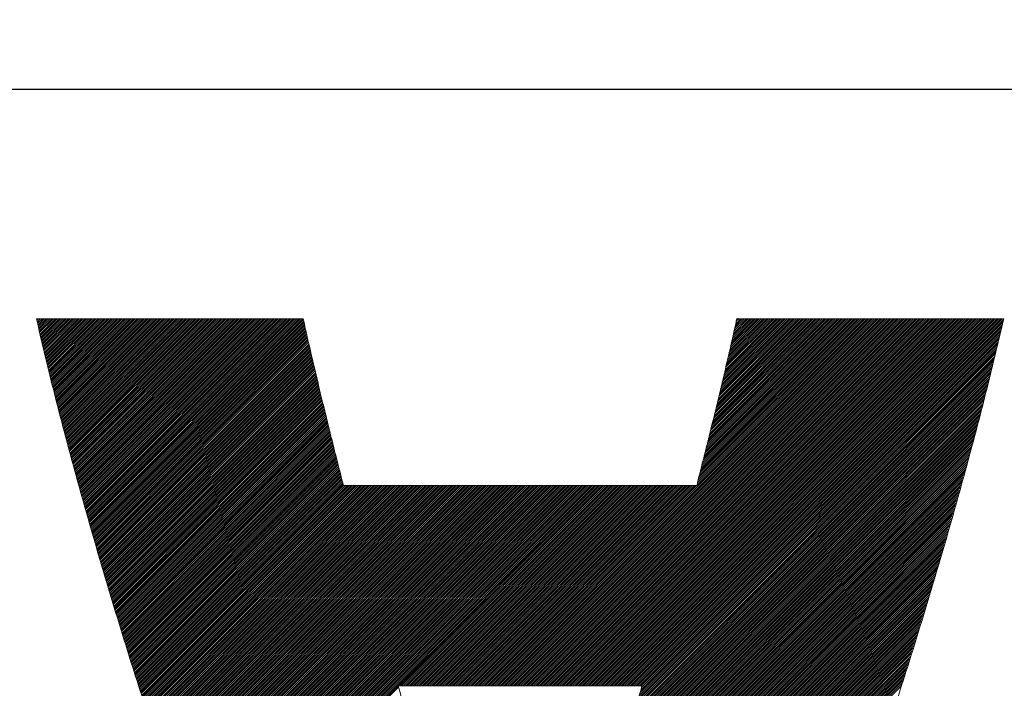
# Model space of a CAD drawing. Header units: millimetres. Extents: x 0 to 1076, y 0 to 742.
# Tile 62 of 124: x 157.36 to 162.08, y 488.13 to 491.33. Entities that reach past the tile are written whole.
import ezdxf

# ---------------------------------------------------------------- set-up
doc = ezdxf.new("R2010")
doc.units = ezdxf.units.MM
doc.header["$LTSCALE"] = 0.454724
doc.layers.add('NoLayerName_001', color=7, linetype='Continuous')
doc.layers.add('NoLayerName_002', color=7, linetype='Continuous')

# ---------------------------------------------------------------- blocks, each defined once
blk = doc.blocks.new('JZB_0009')
at = {"layer": 'NoLayerName_002', "color": 7, "linetype": 'Continuous', "lineweight": 25}
for p, q in [((23.442, 4.8402), (23.4402, 4.8384)), ((23.4509, 4.8402), (23.4419, 4.8312)), ((23.4599, 4.8402), (23.4437, 4.824)), ((23.4688, 4.8402), (23.4454, 4.8168)), ((23.4777, 4.8402), (23.4471, 4.8097)), ((23.4866, 4.8402), (23.4488, 4.8025)), ((23.4955, 4.8402), (23.4506, 4.7953)), ((23.5044, 4.8402), (23.4523, 4.7881)), ((23.5133, 4.8402), (23.454, 4.7809)), ((23.5222, 4.8402), (23.4557, 4.7737)), ((23.5311, 4.8402), (23.4575, 4.7666)), ((23.54, 4.8402), (23.4592, 4.7594)), ((23.5489, 4.8402), (23.4609, 4.7522)), ((23.5578, 4.8402), (23.4627, 4.745)), ((23.5668, 4.8402), (23.4644, 4.7378)), ((23.5757, 4.8402), (23.4661, 4.7307)), ((23.5846, 4.8402), (23.4678, 4.7235)), ((23.5935, 4.8402), (23.4696, 4.7163)), ((23.6024, 4.8402), (23.4713, 4.7091)), ((23.6113, 4.8402), (23.473, 4.7019)), ((23.6202, 4.8402), (23.4747, 4.6948)), ((23.6291, 4.8402), (23.4765, 4.6876)), ((23.638, 4.8402), (23.4782, 4.6804)), ((23.6469, 4.8402), (23.4799, 4.6732)), ((23.6558, 4.8402), (23.4817, 4.666)), ((23.6648, 4.8402), (23.4834, 4.6588)), ((23.6737, 4.8402), (23.4851, 4.6517)), ((23.6826, 4.8402), (23.4868, 4.6445)), ((23.6915, 4.8402), (23.4886, 4.6373)), ((23.7004, 4.8402), (23.4903, 4.6301)), ((23.7093, 4.8402), (23.492, 4.6229)), ((23.7182, 4.8402), (23.4937, 4.6158)), ((23.7271, 4.8402), (23.4955, 4.6086)), ((23.736, 4.8402), (23.4972, 4.6014)), ((23.7449, 4.8402), (23.4989, 4.5942)), ((23.7538, 4.8402), (23.5007, 4.587)), ((23.7627, 4.8402), (23.5024, 4.5799)), ((23.7717, 4.8402), (23.5041, 4.5727)), ((23.7806, 4.8402), (23.5058, 4.5655)), ((23.7895, 4.8402), (23.5076, 4.5583)), ((23.7984, 4.8402), (23.5093, 4.5511)), ((23.8073, 4.8402), (23.511, 4.5439)), ((23.8162, 4.8402), (23.5128, 4.5368)), ((23.8251, 4.8402), (23.5147, 4.5298)), ((23.834, 4.8402), (23.5165, 4.5227)), ((23.8429, 4.8402), (23.5183, 4.5156)), ((23.8518, 4.8402), (23.5201, 4.5085)), ((23.8607, 4.8402), (23.522, 4.5015)), ((23.8696, 4.8402), (23.5238, 4.4944)), ((23.8786, 4.8402), (23.5256, 4.4873)), ((23.8875, 4.8402), (23.5275, 4.4802)), ((23.8964, 4.8402), (23.5293, 4.4731)), ((23.9053, 4.8402), (23.5311, 4.4661)), ((23.9142, 4.8402), (23.533, 4.459)), ((23.9231, 4.8402), (23.5348, 4.4519)), ((23.932, 4.8402), (23.5366, 4.4448)), ((23.9409, 4.8402), (23.5384, 4.4377)), ((23.9498, 4.8402), (23.5403, 4.4307)), ((23.9587, 4.8402), (23.5421, 4.4236)), ((23.9676, 4.8402), (23.5439, 4.4165)), ((23.9765, 4.8402), (23.5458, 4.4094)), ((23.9855, 4.8402), (23.5476, 4.4023)), ((23.9944, 4.8402), (23.5494, 4.3953)), ((24.0033, 4.8402), (23.5512, 4.3882)), ((24.0122, 4.8402), (23.5531, 4.3811)), ((24.0211, 4.8402), (23.5549, 4.374)), ((24.03, 4.8402), (23.5567, 4.3669)), ((24.0389, 4.8402), (23.5586, 4.3599)), ((24.0478, 4.8402), (23.5604, 4.3528)), ((24.0567, 4.8402), (23.5622, 4.3457)), ((24.0656, 4.8402), (23.564, 4.3386)), ((24.0745, 4.8402), (23.5659, 4.3316)), ((24.0834, 4.8402), (23.5677, 4.3245)), ((24.0924, 4.8402), (23.5695, 4.3174)), ((24.1013, 4.8402), (23.5714, 4.3103)), ((24.1102, 4.8402), (23.5732, 4.3032)), ((24.1191, 4.8402), (23.575, 4.2962)), ((24.128, 4.8402), (23.5769, 4.2891)), ((24.1369, 4.8402), (23.5787, 4.282)), ((24.1458, 4.8402), (23.5805, 4.2749)), ((24.1547, 4.8402), (23.5823, 4.2678)), ((24.1636, 4.8402), (23.5842, 4.2608)), ((24.1725, 4.8402), (23.586, 4.2537)), ((24.1814, 4.8402), (23.5878, 4.2466)), ((24.1903, 4.8402), (23.5897, 4.2395)), ((24.1993, 4.8402), (23.5915, 4.2325)), ((24.2082, 4.8402), (23.5935, 4.2255)), ((24.2171, 4.8402), (23.5955, 4.2186)), ((24.226, 4.8402), (23.5974, 4.2117)), ((24.2349, 4.8402), (23.5994, 4.2047)), ((24.2438, 4.8402), (23.6013, 4.1978)), ((24.2527, 4.8402), (23.6033, 4.1908)), ((24.2616, 4.8402), (23.6053, 4.1839)), ((24.2705, 4.8402), (23.6072, 4.1769)), ((24.2794, 4.8402), (23.6092, 4.17)), ((24.2883, 4.8402), (23.6112, 4.163)), ((24.2972, 4.8402), (23.6131, 4.1561)), ((24.3062, 4.8402), (23.6151, 4.1491)), ((24.3151, 4.8402), (23.617, 4.1422)), ((24.324, 4.8402), (23.619, 4.1352)), ((24.3329, 4.8402), (23.621, 4.1283)), ((24.3418, 4.8402), (23.6229, 4.1213)), ((24.3507, 4.8402), (23.6249, 4.1144)), ((24.3596, 4.8402), (23.6268, 4.1074)), ((24.3685, 4.8402), (23.6288, 4.1005)), ((24.3774, 4.8402), (23.6308, 4.0935)), ((24.3863, 4.8402), (23.6327, 4.0866)), ((24.3952, 4.8402), (23.6347, 4.0797)), ((24.4042, 4.8402), (23.6366, 4.0727)), ((24.4131, 4.8402), (23.6386, 4.0658)), ((24.422, 4.8402), (23.6406, 4.0588)), ((24.4309, 4.8402), (23.6425, 4.0519)), ((24.4398, 4.8402), (23.6445, 4.0449)), ((24.4487, 4.8402), (23.6464, 4.038)), ((24.4576, 4.8402), (23.6484, 4.031)), ((24.4665, 4.8402), (23.6504, 4.0241)), ((24.4754, 4.8402), (23.6523, 4.0171)), ((24.4843, 4.8402), (23.6543, 4.0102)), ((24.4932, 4.8402), (23.6563, 4.0032)), ((24.5021, 4.8402), (23.6582, 3.9963)), ((24.5111, 4.8402), (23.6602, 3.9893)), ((24.52, 4.8402), (23.6621, 3.9824)), ((24.5289, 4.8402), (23.6641, 3.9754)), ((24.5378, 4.8402), (23.6661, 3.9685)), ((24.5467, 4.8402), (23.668, 3.9615)), ((24.5556, 4.8402), (23.67, 3.9546)), ((24.5645, 4.8402), (23.6719, 3.9477)), ((24.5734, 4.8402), (23.6739, 3.9407)), ((24.5823, 4.8402), (23.6759, 3.9338)), ((24.5912, 4.8402), (23.6778, 3.9268)), ((24.6001, 4.8402), (23.6798, 3.9199)), ((24.609, 4.8402), (23.6817, 3.9129)), ((24.618, 4.8402), (23.6837, 3.906)), ((24.6269, 4.8402), (23.6857, 3.899)), ((24.6358, 4.8402), (23.6876, 3.8921)), ((24.6447, 4.8402), (23.6896, 3.8851)), ((24.6536, 4.8402), (23.6916, 3.8782)), ((24.6625, 4.8402), (23.6935, 3.8712)), ((24.6714, 4.8402), (23.6955, 3.8643)), ((24.6803, 4.8402), (23.6974, 3.8573)), ((24.6892, 4.8402), (23.6994, 3.8504)), ((24.6981, 4.8402), (23.7014, 3.8434)), ((24.707, 4.8402), (23.7033, 3.8365)), ((24.7159, 4.8402), (23.7053, 3.8295)), ((24.7207, 4.8361), (23.7072, 3.8226)), ((24.7224, 4.8289), (23.7092, 3.8157)), ((24.7241, 4.8216), (23.7112, 3.8087)), ((27.4152, 4.8402), (25.6551, 3.0801)), ((27.4241, 4.8402), (25.664, 3.0801)), ((27.433, 4.8402), (25.6729, 3.0801)), ((27.4419, 4.8402), (25.6818, 3.0801)), ((27.4508, 4.8402), (25.6907, 3.0801)), ((27.4597, 4.8402), (25.6996, 3.0801)), ((27.4687, 4.8402), (25.7085, 3.0801)), ((27.4776, 4.8402), (25.7174, 3.0801)), ((27.4865, 4.8402), (25.7263, 3.0801)), ((27.4954, 4.8402), (25.7352, 3.0801)), ((27.5043, 4.8402), (25.7441, 3.0801)), ((27.5132, 4.8402), (25.7531, 3.0801)), ((27.5221, 4.8402), (25.762, 3.0801)), ((27.531, 4.8402), (25.7709, 3.0801)), ((27.5399, 4.8402), (25.7798, 3.0801)), ((27.5488, 4.8402), (25.7887, 3.0801)), ((27.5577, 4.8402), (25.7976, 3.0801)), ((27.5666, 4.8402), (25.8065, 3.0801)), ((27.5756, 4.8402), (25.8154, 3.0801)), ((27.5845, 4.8402), (25.8243, 3.0801)), ((27.5934, 4.8402), (25.8332, 3.0801)), ((27.6023, 4.8402), (25.8421, 3.0801)), ((27.6112, 4.8402), (25.851, 3.0801)), ((27.6201, 4.8402), (25.86, 3.0801)), ((27.629, 4.8402), (25.8689, 3.0801)), ((27.6379, 4.8402), (25.8778, 3.0801)), ((27.6468, 4.8402), (25.8867, 3.0801)), ((27.6557, 4.8402), (25.8956, 3.0801)), ((27.6646, 4.8402), (25.9045, 3.0801)), ((27.6735, 4.8402), (25.9134, 3.0801)), ((27.6825, 4.8402), (25.9223, 3.0801)), ((27.6914, 4.8402), (25.9312, 3.0801)), ((27.7003, 4.8402), (25.9401, 3.0801)), ((27.7092, 4.8402), (25.949, 3.0801)), ((27.7181, 4.8402), (25.9579, 3.0801)), ((27.727, 4.8402), (25.9669, 3.0801)), ((27.7359, 4.8402), (25.9758, 3.0801)), ((27.7448, 4.8402), (25.9847, 3.0801)), ((27.7537, 4.8402), (25.9936, 3.0801)), ((27.7626, 4.8402), (26.0025, 3.0801)), ((27.7715, 4.8402), (26.0114, 3.0801)), ((27.7804, 4.8402), (26.0203, 3.0801)), ((27.7894, 4.8402), (26.0292, 3.0801)), ((27.7983, 4.8402), (26.0381, 3.0801)), ((27.8072, 4.8402), (26.047, 3.0801)), ((27.8161, 4.8402), (26.0559, 3.0801)), ((27.825, 4.8402), (26.0648, 3.0801)), ((27.8339, 4.8402), (26.0738, 3.0801)), ((27.8428, 4.8402), (26.0827, 3.0801)), ((27.8517, 4.8402), (26.0916, 3.0801)), ((27.8606, 4.8402), (26.1005, 3.0801)), ((27.8695, 4.8402), (26.1094, 3.0801)), ((27.8784, 4.8402), (26.1183, 3.0801)), ((27.8873, 4.8402), (26.1272, 3.0801)), ((27.8963, 4.8402), (26.1361, 3.0801)), ((27.9052, 4.8402), (26.145, 3.0801)), ((27.9141, 4.8402), (26.1539, 3.0801)), ((27.923, 4.8402), (26.1628, 3.0801)), ((27.9319, 4.8402), (26.1717, 3.0801)), ((27.9408, 4.8402), (26.1807, 3.0801)), ((27.9497, 4.8402), (26.1896, 3.0801)), ((27.9586, 4.8402), (26.1985, 3.0801)), ((27.9675, 4.8402), (26.2074, 3.0801)), ((27.9764, 4.8402), (26.2163, 3.0801)), ((27.9853, 4.8402), (26.2252, 3.0801)), ((27.9942, 4.8402), (26.2341, 3.0801)), ((28.0032, 4.8402), (26.243, 3.0801)), ((28.0121, 4.8402), (26.2519, 3.0801)), ((28.021, 4.8402), (26.2608, 3.0801)), ((28.0299, 4.8402), (26.2697, 3.0801)), ((28.0388, 4.8402), (26.2787, 3.0801)), ((28.0477, 4.8402), (26.2876, 3.0801)), ((28.0566, 4.8402), (26.2965, 3.0801)), ((28.0655, 4.8402), (26.3054, 3.0801)), ((28.0744, 4.8402), (26.3143, 3.0801)), ((28.0787, 4.8355), (26.3232, 3.0801)), ((28.0758, 4.8238), (26.3321, 3.0801)), ((27.4063, 4.8402), (26.6073, 4.0412)), ((27.3974, 4.8402), (26.6103, 4.0531)), ((27.3885, 4.8402), (26.6132, 4.065)), ((27.3796, 4.8402), (26.6162, 4.0768)), ((27.3707, 4.8402), (26.6191, 4.0887)), ((27.3618, 4.8402), (26.6221, 4.1006)), ((27.3528, 4.8402), (26.6251, 4.1124)), ((27.3439, 4.8402), (26.628, 4.1243)), ((27.335, 4.8402), (26.631, 4.1362)), ((27.3261, 4.8402), (26.6339, 4.148)), ((27.3172, 4.8402), (26.6369, 4.1599)), ((27.3083, 4.8402), (26.6399, 4.1718)), ((27.2994, 4.8402), (26.6428, 4.1836)), ((27.2905, 4.8402), (26.6458, 4.1955)), ((27.2816, 4.8402), (26.6487, 4.2074)), ((27.2727, 4.8402), (26.6517, 4.2192)), ((27.2638, 4.8402), (26.6547, 4.2311)), ((27.2548, 4.8402), (26.6576, 4.243)), ((27.2459, 4.8402), (26.6606, 4.2548)), ((27.237, 4.8402), (26.6635, 4.2667)), ((27.2281, 4.8402), (26.6665, 4.2786)), ((27.2192, 4.8402), (26.6694, 4.2904)), ((27.2103, 4.8402), (26.6724, 4.3023)), ((27.2014, 4.8402), (26.6754, 4.3142)), ((27.1925, 4.8402), (26.6783, 4.326)), ((27.1836, 4.8402), (26.6813, 4.3379)), ((27.1747, 4.8402), (26.6842, 4.3498)), ((27.1658, 4.8402), (26.6872, 4.3616)), ((27.1569, 4.8402), (26.6902, 4.3735)), ((27.1479, 4.8402), (26.6931, 4.3854)), ((27.139, 4.8402), (26.6961, 4.3973)), ((27.1301, 4.8402), (26.699, 4.4091)), ((27.1212, 4.8402), (26.702, 4.421)), ((27.1123, 4.8402), (26.705, 4.4329)), ((27.1034, 4.8402), (26.7079, 4.4447)), ((27.0945, 4.8402), (26.7108, 4.4565)), ((27.0856, 4.8402), (26.7135, 4.4681)), ((27.0767, 4.8402), (26.7162, 4.4797)), ((27.0678, 4.8402), (26.7188, 4.4913)), ((27.0589, 4.8402), (26.7215, 4.5029)), ((27.05, 4.8402), (26.7242, 4.5145)), ((27.041, 4.8402), (26.7269, 4.5261)), ((27.0321, 4.8402), (26.7296, 4.5377)), ((27.0232, 4.8402), (26.7323, 4.5493)), ((27.0143, 4.8402), (26.735, 4.5609)), ((27.0054, 4.8402), (26.7377, 4.5725)), ((26.9965, 4.8402), (26.7404, 4.5841)), ((26.9876, 4.8402), (26.743, 4.5957)), ((26.9787, 4.8402), (26.7457, 4.6073)), ((26.9698, 4.8402), (26.7484, 4.6189)), ((26.9609, 4.8402), (26.7511, 4.6305)), ((26.952, 4.8402), (26.7538, 4.6421)), ((26.9431, 4.8402), (26.7565, 4.6536)), ((26.9341, 4.8402), (26.7592, 4.6652)), ((26.9252, 4.8402), (26.7619, 4.6768)), ((26.9163, 4.8402), (26.7646, 4.6884)), ((26.9074, 4.8402), (26.7672, 4.7)), ((26.8985, 4.8402), (26.7699, 4.7116)), ((26.8896, 4.8402), (26.7726, 4.7232)), ((26.8807, 4.8402), (26.7753, 4.7348)), ((26.8718, 4.8402), (26.778, 4.7464)), ((26.8629, 4.8402), (26.7807, 4.758)), ((26.854, 4.8402), (26.7834, 4.7696)), ((26.8451, 4.8402), (26.7861, 4.7812)), ((26.8362, 4.8402), (26.7888, 4.7928)), ((26.8272, 4.8402), (26.7915, 4.8044)), ((26.8183, 4.8402), (26.7941, 4.816)), ((26.8094, 4.8402), (26.7968, 4.8276)), ((26.8005, 4.8402), (26.7995, 4.8392)), ((24.7258, 4.8144), (23.7131, 3.8018)), ((24.7275, 4.8072), (23.7151, 3.7948)), ((24.7291, 4.8), (23.717, 3.7879)), ((24.7308, 4.7927), (23.719, 3.7809)), ((24.7325, 4.7855), (23.721, 3.774)), ((24.7342, 4.7783), (23.7229, 3.767)), ((24.7358, 4.771), (23.7249, 3.7601)), ((28.0646, 4.7769), (26.3349, 3.0472)), ((28.0674, 4.7886), (26.3386, 3.0598)), ((28.073, 4.8121), (26.341, 3.0801)), ((28.0702, 4.8004), (26.3423, 3.0725)), ((24.7375, 4.7638), (23.7269, 3.7531)), ((24.7392, 4.7566), (23.7288, 3.7462)), ((24.7409, 4.7493), (23.7308, 3.7392)), ((24.7426, 4.7421), (23.7327, 3.7323)), ((24.7442, 4.7349), (23.7347, 3.7253)), ((24.7459, 4.7276), (23.7367, 3.7184)), ((28.0533, 4.73), (26.32, 2.9967)), ((28.0561, 4.7417), (26.3237, 3.0094)), ((28.0589, 4.7534), (26.3275, 3.022)), ((28.0617, 4.7652), (26.3312, 3.0346)), ((24.7476, 4.7204), (23.7386, 3.7114)), ((24.7493, 4.7132), (23.7406, 3.7045)), ((24.7509, 4.706), (23.7425, 3.6975)), ((24.7526, 4.6987), (23.7445, 3.6906)), ((24.7543, 4.6915), (23.7465, 3.6837)), ((24.756, 4.6843), (23.7484, 3.6767)), ((24.7577, 4.677), (23.7504, 3.6698)), ((28.042, 4.6831), (26.3052, 2.9462)), ((28.0448, 4.6948), (26.3089, 2.9589)), ((28.0476, 4.7065), (26.3126, 2.9715)), ((28.0505, 4.7182), (26.3163, 2.9841)), ((24.7593, 4.6698), (23.7523, 3.6628)), ((24.761, 4.6626), (23.7543, 3.6559)), ((24.7627, 4.6553), (23.7563, 3.6489)), ((24.7644, 4.6481), (23.7582, 3.642)), ((24.766, 4.6409), (23.7602, 3.635)), ((24.7677, 4.6336), (23.7622, 3.6281)), ((28.0307, 4.6361), (26.2903, 2.8957)), ((28.0335, 4.6479), (26.294, 2.9084)), ((28.0364, 4.6596), (26.2977, 2.921)), ((28.0392, 4.6713), (26.3014, 2.9336)), ((24.7694, 4.6264), (23.7641, 3.6211)), ((24.7711, 4.6192), (23.7661, 3.6142)), ((24.7728, 4.612), (23.768, 3.6072)), ((24.7744, 4.6047), (23.77, 3.6003)), ((24.7761, 4.5975), (23.7721, 3.5935)), ((24.7778, 4.5903), (23.7742, 3.5867)), ((24.7795, 4.583), (23.7763, 3.5799)), ((28.0194, 4.5892), (26.2754, 2.8452)), ((28.0222, 4.601), (26.2792, 2.8579)), ((28.0251, 4.6127), (26.2829, 2.8705)), ((28.0279, 4.6244), (26.2866, 2.8831)), ((24.7811, 4.5758), (23.7785, 3.5731)), ((24.7828, 4.5686), (23.7806, 3.5663)), ((24.7845, 4.5613), (23.7827, 3.5595)), ((24.7862, 4.5541), (23.7848, 3.5527)), ((24.7879, 4.5469), (23.7869, 3.5459)), ((24.7895, 4.5396), (23.789, 3.5391)), ((28.0081, 4.5423), (26.2606, 2.7947)), ((28.011, 4.554), (26.2643, 2.8074)), ((28.0138, 4.5658), (26.268, 2.82)), ((28.0166, 4.5775), (26.2717, 2.8326)), ((24.7912, 4.5324), (23.7911, 3.5323)), ((24.7929, 4.5252), (23.7932, 3.5255)), ((24.7946, 4.518), (23.7954, 3.5187)), ((24.7962, 4.5107), (23.7975, 3.5119)), ((24.7979, 4.5035), (23.7996, 3.5051)), ((24.7996, 4.4963), (23.8017, 3.4984)), ((24.8013, 4.489), (23.8038, 3.4916)), ((27.9957, 4.4943), (26.2457, 2.7442)), ((27.9988, 4.5063), (26.2494, 2.7569)), ((28.0019, 4.5183), (26.2531, 2.7695)), ((28.005, 4.5303), (26.2569, 2.7821)), ((24.803, 4.4818), (23.8059, 3.4848)), ((24.8046, 4.4746), (23.808, 3.478)), ((24.8063, 4.4673), (23.8101, 3.4712)), ((24.808, 4.4601), (23.8123, 3.4644)), ((24.8097, 4.4529), (23.8144, 3.4576)), ((24.8114, 4.4457), (23.8165, 3.4508)), ((27.9833, 4.4462), (26.2302, 2.6931)), ((27.9864, 4.4582), (26.2342, 2.706)), ((27.9895, 4.4702), (26.2381, 2.7188)), ((27.9926, 4.4823), (26.242, 2.7316)), ((24.8132, 4.4386), (23.8186, 3.444)), ((24.815, 4.4315), (23.8207, 3.4372)), ((24.8168, 4.4243), (23.8228, 3.4304)), ((24.8185, 4.4172), (23.8249, 3.4236)), ((24.8203, 4.4101), (23.827, 3.4168)), ((24.8221, 4.403), (23.8292, 3.41)), ((24.8239, 4.3958), (23.8313, 3.4032)), ((27.9709, 4.3982), (26.2145, 2.6418)), ((27.974, 4.4102), (26.2185, 2.6546)), ((27.9771, 4.4222), (26.2224, 2.6675)), ((27.9802, 4.4342), (26.2263, 2.6803)), ((24.8257, 4.3887), (23.8334, 3.3964)), ((24.8274, 4.3816), (23.8355, 3.3896)), ((24.8292, 4.3744), (23.8376, 3.3828)), ((24.831, 4.3673), (23.8397, 3.376)), ((24.8328, 4.3602), (23.8418, 3.3692)), ((24.8346, 4.353), (23.8439, 3.3624)), ((24.8363, 4.3459), (23.8461, 3.3556)), ((27.9585, 4.3501), (26.1988, 2.5905)), ((27.9616, 4.3621), (26.2028, 2.6033)), ((27.9647, 4.3741), (26.2067, 2.6161)), ((27.9678, 4.3862), (26.2106, 2.629)), ((24.8381, 4.3388), (23.8482, 3.3488)), ((24.8399, 4.3317), (23.8503, 3.342)), ((24.8417, 4.3245), (23.8524, 3.3352)), ((24.8434, 4.3174), (23.8545, 3.3285)), ((24.8452, 4.3103), (23.8566, 3.3217)), ((24.847, 4.3031), (23.8587, 3.3149)), ((27.9461, 4.3021), (26.1832, 2.5392)), ((27.9492, 4.3141), (26.1871, 2.552)), ((27.9523, 4.3261), (26.191, 2.5648)), ((27.9554, 4.3381), (26.1949, 2.5776)), ((24.8488, 4.296), (23.8608, 3.3081)), ((24.8506, 4.2889), (23.8629, 3.3013)), ((24.8523, 4.2818), (23.8651, 3.2945)), ((24.8541, 4.2746), (23.8672, 3.2877)), ((24.8559, 4.2675), (23.8693, 3.2809)), ((24.8577, 4.2604), (23.8714, 3.2741)), ((24.8595, 4.2532), (23.8735, 3.2673)), ((27.9337, 4.254), (26.1675, 2.4878)), ((27.9368, 4.266), (26.1714, 2.5007)), ((27.9399, 4.2781), (26.1753, 2.5135)), ((27.943, 4.2901), (26.1792, 2.5263)), ((24.8612, 4.2461), (23.8756, 3.2605)), ((24.863, 4.239), (23.8777, 3.2537)), ((24.8648, 4.2318), (23.8798, 3.2469)), ((24.8666, 4.2247), (23.882, 3.2401)), ((24.8684, 4.2176), (23.8841, 3.2333)), ((24.8701, 4.2105), (23.8862, 3.2265)), ((24.8719, 4.2033), (23.8883, 3.2197)), ((27.9203, 4.205), (26.1518, 2.4365)), ((27.9238, 4.2174), (26.1557, 2.4493)), ((27.9273, 4.2298), (26.1596, 2.4622)), ((27.9306, 4.242), (26.1635, 2.475)), ((24.8737, 4.1962), (23.8904, 3.2129)), ((24.8755, 4.1891), (23.8925, 3.2061)), ((24.8772, 4.1819), (23.8946, 3.1993)), ((24.879, 4.1748), (23.8967, 3.1925)), ((24.8808, 4.1677), (23.8989, 3.1857)), ((24.8826, 4.1605), (23.901, 3.1789)), ((27.9098, 4.1678), (26.14, 2.398)), ((27.9133, 4.1802), (26.1439, 2.4108)), ((27.9168, 4.1926), (26.1478, 2.4237)), ((24.8844, 4.1534), (23.9031, 3.1721)), ((24.8861, 4.1463), (23.9052, 3.1653)), ((24.8879, 4.1392), (23.9073, 3.1585)), ((24.8897, 4.132), (23.9094, 3.1518)), ((24.8915, 4.1249), (23.9115, 3.145)), ((24.8933, 4.1178), (23.9136, 3.1382)), ((24.895, 4.1106), (23.9158, 3.1314)), ((27.8958, 4.1181), (26.1237, 2.3461)), ((27.8993, 4.1305), (26.1278, 2.3591)), ((27.9028, 4.143), (26.132, 2.3722)), ((27.9063, 4.1554), (26.1361, 2.3852)), ((24.8968, 4.1035), (23.9179, 3.1246)), ((24.8986, 4.0964), (23.92, 3.1178)), ((24.9004, 4.0892), (23.9221, 3.111)), ((24.9021, 4.0821), (23.9242, 3.1042)), ((24.9039, 4.075), (23.9263, 3.0974)), ((24.9057, 4.0679), (23.9284, 3.0906)), ((27.8817, 4.0685), (26.1071, 2.2939)), ((27.8852, 4.0809), (26.1113, 2.3069)), ((27.8887, 4.0933), (26.1154, 2.32)), ((27.8923, 4.1057), (26.1195, 2.333)), ((24.9075, 4.0607), (23.9305, 3.0838)), ((24.9093, 4.0536), (23.9327, 3.077)), ((24.911, 4.0465), (23.9348, 3.0702)), ((24.9137, 4.0402), (23.9369, 3.0634)), ((24.9226, 4.0402), (23.939, 3.0566)), ((24.9315, 4.0402), (23.9411, 3.0498)), ((24.9404, 4.0402), (23.9432, 3.043)), ((24.9493, 4.0402), (23.9453, 3.0362)), ((24.9582, 4.0402), (23.9474, 3.0294)), ((24.9671, 4.0402), (23.9496, 3.0226)), ((24.976, 4.0402), (23.9517, 3.0158)), ((24.9849, 4.0402), (23.9538, 3.009)), ((24.9938, 4.0402), (23.9559, 3.0022)), ((25.0027, 4.0402), (23.958, 2.9954)), ((25.0116, 4.0402), (23.9601, 2.9886)), ((25.0206, 4.0402), (23.9622, 2.9818)), ((25.0295, 4.0402), (23.9643, 2.9751)), ((25.0384, 4.0402), (23.9665, 2.9683)), ((25.0473, 4.0402), (23.9686, 2.9615)), ((25.0562, 4.0402), (23.9707, 2.9547)), ((25.0651, 4.0402), (23.9729, 2.948)), ((25.074, 4.0402), (23.9751, 2.9413)), ((25.0829, 4.0402), (23.9774, 2.9346)), ((25.0918, 4.0402), (23.9796, 2.928)), ((25.1007, 4.0402), (23.9819, 2.9213)), ((25.1096, 4.0402), (23.9841, 2.9147)), ((25.1186, 4.0402), (23.9864, 2.908)), ((25.1275, 4.0402), (23.9886, 2.9013)), ((25.1364, 4.0402), (23.9909, 2.8947)), ((25.1453, 4.0402), (23.9931, 2.888)), ((25.1542, 4.0402), (23.9954, 2.8814)), ((25.1631, 4.0402), (23.9976, 2.8747)), ((25.172, 4.0402), (23.9999, 2.868)), ((25.1809, 4.0402), (24.0021, 2.8614)), ((25.1898, 4.0402), (24.0044, 2.8547)), ((25.1987, 4.0402), (24.0066, 2.8481)), ((25.2076, 4.0402), (24.0088, 2.8414)), ((25.2165, 4.0402), (24.0111, 2.8347)), ((25.2255, 4.0402), (24.0133, 2.8281)), ((25.2344, 4.0402), (24.0156, 2.8214)), ((25.2433, 4.0402), (24.0178, 2.8148)), ((25.2522, 4.0402), (24.0201, 2.8081)), ((25.2611, 4.0402), (24.0223, 2.8014)), ((25.27, 4.0402), (24.0246, 2.7948)), ((25.2789, 4.0402), (24.0268, 2.7881)), ((25.2878, 4.0402), (24.0291, 2.7814)), ((25.2967, 4.0402), (24.0313, 2.7748)), ((25.3056, 4.0402), (24.0336, 2.7681)), ((25.3145, 4.0402), (24.0358, 2.7615)), ((25.3234, 4.0402), (24.0381, 2.7548)), ((25.3324, 4.0402), (24.0403, 2.7481)), ((25.3413, 4.0402), (24.0426, 2.7415)), ((25.3502, 4.0402), (24.0448, 2.7348)), ((25.3591, 4.0402), (24.0471, 2.7282)), ((25.368, 4.0402), (24.0493, 2.7215)), ((25.3769, 4.0402), (24.0516, 2.7148)), ((25.3858, 4.0402), (24.0538, 2.7082)), ((25.3947, 4.0402), (24.0561, 2.7015)), ((25.4036, 4.0402), (24.0583, 2.6949)), ((25.4125, 4.0402), (24.0606, 2.6882)), ((25.4214, 4.0402), (24.0628, 2.6815)), ((25.4303, 4.0402), (24.0651, 2.6749)), ((25.4393, 4.0402), (24.0673, 2.6682)), ((25.4482, 4.0402), (24.0695, 2.6616)), ((25.4571, 4.0402), (24.0718, 2.6549)), ((25.466, 4.0402), (24.074, 2.6482)), ((25.4749, 4.0402), (24.0763, 2.6416)), ((25.4838, 4.0402), (24.0785, 2.6349)), ((25.4927, 4.0402), (24.0808, 2.6283)), ((25.5016, 4.0402), (24.083, 2.6216)), ((25.5105, 4.0402), (24.0853, 2.6149)), ((25.5194, 4.0402), (24.0875, 2.6083)), ((25.5283, 4.0402), (24.0898, 2.6016)), ((25.5372, 4.0402), (24.092, 2.595)), ((25.5462, 4.0402), (24.0943, 2.5883)), ((25.5551, 4.0402), (24.0965, 2.5816)), ((25.564, 4.0402), (24.0988, 2.575)), ((25.5729, 4.0402), (24.101, 2.5683)), ((25.5818, 4.0402), (24.1033, 2.5617)), ((25.5907, 4.0402), (24.1055, 2.555)), ((25.5996, 4.0402), (24.1078, 2.5483)), ((25.6085, 4.0402), (24.11, 2.5417)), ((25.6174, 4.0402), (24.1123, 2.535)), ((25.6263, 4.0402), (24.1145, 2.5284)), ((25.6352, 4.0402), (24.1168, 2.5217)), ((25.6441, 4.0402), (24.119, 2.515)), ((25.6531, 4.0402), (24.1213, 2.5084)), ((25.662, 4.0402), (24.1235, 2.5017)), ((25.6709, 4.0402), (24.1258, 2.4951)), ((25.6798, 4.0402), (24.128, 2.4884)), ((25.6887, 4.0402), (24.1302, 2.4817)), ((25.6976, 4.0402), (24.1325, 2.4751)), ((25.7065, 4.0402), (24.1347, 2.4684)), ((25.7154, 4.0402), (24.137, 2.4618)), ((25.7243, 4.0402), (24.1392, 2.4551)), ((25.7332, 4.0402), (24.1415, 2.4484)), ((25.7421, 4.0402), (24.1437, 2.4418)), ((25.751, 4.0402), (24.146, 2.4351)), ((25.76, 4.0402), (24.1482, 2.4285)), ((25.7689, 4.0402), (24.1505, 2.4218)), ((25.7778, 4.0402), (24.1527, 2.4151)), ((25.7867, 4.0402), (24.155, 2.4085)), ((25.7956, 4.0402), (24.1572, 2.4018)), ((25.8045, 4.0402), (24.1595, 2.3952)), ((25.8134, 4.0402), (24.1617, 2.3885)), ((25.8223, 4.0402), (24.164, 2.3818)), ((25.8312, 4.0402), (24.1662, 2.3752)), ((25.8401, 4.0402), (24.1685, 2.3685)), ((25.849, 4.0402), (24.1707, 2.3619)), ((25.858, 4.0402), (24.173, 2.3552)), ((25.8669, 4.0402), (24.1752, 2.3485)), ((25.8758, 4.0402), (24.1775, 2.3419)), ((25.8847, 4.0402), (24.1797, 2.3352)), ((25.8936, 4.0402), (24.182, 2.3286)), ((25.9025, 4.0402), (24.1842, 2.3219)), ((25.9114, 4.0402), (24.1865, 2.3152)), ((25.9203, 4.0402), (24.1887, 2.3086)), ((25.9292, 4.0402), (24.191, 2.302)), ((25.9381, 4.0402), (24.1934, 2.2954)), ((25.947, 4.0402), (24.1958, 2.2889)), ((25.9559, 4.0402), (24.1982, 2.2824)), ((25.9649, 4.0402), (24.2005, 2.2759)), ((25.9738, 4.0402), (24.2029, 2.2693)), ((25.9827, 4.0402), (24.2053, 2.2628)), ((25.9916, 4.0402), (24.2077, 2.2563)), ((26.0005, 4.0402), (24.21, 2.2497)), ((26.0094, 4.0402), (24.2124, 2.2432)), ((26.0183, 4.0402), (24.2148, 2.2367)), ((26.0272, 4.0402), (24.2172, 2.2302)), ((26.0361, 4.0402), (24.2196, 2.2236)), ((26.045, 4.0402), (24.2219, 2.2171)), ((26.0539, 4.0402), (24.2243, 2.2106)), ((26.0628, 4.0402), (24.2267, 2.204)), ((26.0718, 4.0402), (24.2291, 2.1975)), ((26.0807, 4.0402), (24.2315, 2.191)), ((26.0896, 4.0402), (24.2338, 2.1844)), ((26.0985, 4.0402), (24.2362, 2.1779)), ((26.1074, 4.0402), (24.2386, 2.1714)), ((26.1163, 4.0402), (24.241, 2.1649)), ((26.1252, 4.0402), (24.2434, 2.1583)), ((26.1341, 4.0402), (24.2457, 2.1518)), ((26.143, 4.0402), (25.1829, 3.0801)), ((26.1519, 4.0402), (25.1918, 3.0801)), ((26.1608, 4.0402), (25.2007, 3.0801)), ((26.1697, 4.0402), (25.2096, 3.0801)), ((26.1787, 4.0402), (25.2185, 3.0801)), ((26.1876, 4.0402), (25.2275, 3.0801)), ((26.1965, 4.0402), (25.2364, 3.0801)), ((26.2054, 4.0402), (25.2453, 3.0801)), ((26.2143, 4.0402), (25.2542, 3.0801)), ((26.2232, 4.0402), (25.2631, 3.0801)), ((26.2321, 4.0402), (25.272, 3.0801)), ((26.241, 4.0402), (25.2809, 3.0801)), ((26.2499, 4.0402), (25.2898, 3.0801)), ((26.2588, 4.0402), (25.2987, 3.0801)), ((26.2677, 4.0402), (25.3076, 3.0801)), ((26.2766, 4.0402), (25.3165, 3.0801)), ((26.2856, 4.0402), (25.3254, 3.0801)), ((26.2945, 4.0402), (25.3344, 3.0801)), ((26.3034, 4.0402), (25.3433, 3.0801)), ((26.3123, 4.0402), (25.3522, 3.0801)), ((26.3212, 4.0402), (25.3611, 3.0801)), ((26.3301, 4.0402), (25.37, 3.0801)), ((26.339, 4.0402), (25.3789, 3.0801)), ((26.3479, 4.0402), (25.3878, 3.0801)), ((26.3568, 4.0402), (25.3967, 3.0801)), ((26.3657, 4.0402), (25.4056, 3.0801)), ((26.3746, 4.0402), (25.4145, 3.0801)), ((26.3835, 4.0402), (25.4234, 3.0801)), ((26.3925, 4.0402), (25.4323, 3.0801)), ((26.4014, 4.0402), (25.4413, 3.0801)), ((26.4103, 4.0402), (25.4502, 3.0801)), ((26.4192, 4.0402), (25.4591, 3.0801)), ((26.4281, 4.0402), (25.468, 3.0801)), ((26.437, 4.0402), (25.4769, 3.0801)), ((26.4459, 4.0402), (25.4858, 3.0801)), ((26.4548, 4.0402), (25.4947, 3.0801)), ((26.4637, 4.0402), (25.5036, 3.0801)), ((26.4726, 4.0402), (25.5125, 3.0801)), ((26.4815, 4.0402), (25.5214, 3.0801)), ((26.4904, 4.0402), (25.5303, 3.0801)), ((26.4994, 4.0402), (25.5393, 3.0801)), ((26.5083, 4.0402), (25.5482, 3.0801)), ((26.5172, 4.0402), (25.5571, 3.0801)), ((26.5261, 4.0402), (25.566, 3.0801)), ((26.535, 4.0402), (25.5749, 3.0801)), ((26.5439, 4.0402), (25.5838, 3.0801)), ((26.5528, 4.0402), (25.5927, 3.0801)), ((26.5617, 4.0402), (25.6016, 3.0801)), ((26.5706, 4.0402), (25.6105, 3.0801)), ((26.5795, 4.0402), (25.6194, 3.0801)), ((26.5884, 4.0402), (25.6283, 3.0801)), ((26.5973, 4.0402), (25.6372, 3.0801)), ((26.6063, 4.0402), (25.6462, 3.0801)), ((27.8677, 4.0188), (26.0905, 2.2416)), ((27.8712, 4.0312), (26.0947, 2.2547)), ((27.8747, 4.0437), (26.0988, 2.2677)), ((27.8782, 4.0561), (26.103, 2.2808)), ((27.8537, 3.9692), (26.074, 2.1894)), ((27.8572, 3.9816), (26.0781, 2.2025)), ((27.8607, 3.994), (26.0822, 2.2155)), ((27.8642, 4.0064), (26.0864, 2.2286)), ((27.8432, 3.932), (26.0615, 2.1503)), ((27.8467, 3.9444), (26.0657, 2.1633)), ((27.8502, 3.9568), (26.0698, 2.1764)), ((27.8292, 3.8823), (26.0449, 2.0981)), ((27.8327, 3.8947), (26.0491, 2.1111)), ((27.8362, 3.9071), (26.0532, 2.1242)), ((27.8397, 3.9195), (26.0574, 2.1372)), ((27.8152, 3.8327), (26.0284, 2.0458)), ((27.8187, 3.8451), (26.0325, 2.0589)), ((27.8222, 3.8575), (26.0366, 2.0719)), ((27.8257, 3.8699), (26.0408, 2.085)), ((27.8012, 3.783), (26.011, 1.9928)), ((27.8047, 3.7954), (26.0154, 2.0061)), ((27.8082, 3.8078), (26.0198, 2.0194)), ((27.8117, 3.8203), (26.0242, 2.0327)), ((27.7872, 3.7334), (25.9934, 1.9397)), ((27.7907, 3.7458), (25.9978, 1.9529)), ((27.7942, 3.7582), (26.0022, 1.9662)), ((27.7977, 3.7706), (26.0066, 1.9795)), ((27.7731, 3.6837), (25.9759, 1.8865)), ((27.7766, 3.6961), (25.9803, 1.8998)), ((27.7802, 3.7085), (25.9847, 1.9131)), ((27.7837, 3.721), (25.9891, 1.9264)), ((27.7626, 3.6465), (25.9627, 1.8466)), ((27.7661, 3.6589), (25.9671, 1.8599)), ((27.7696, 3.6713), (25.9715, 1.8732)), ((27.7485, 3.5967), (25.9452, 1.7934)), ((27.7521, 3.6093), (25.9496, 1.8067)), ((27.7556, 3.6217), (25.9539, 1.82)), ((27.7591, 3.6341), (25.9583, 1.8333)), ((27.7324, 3.545), (25.9276, 1.7402)), ((27.7364, 3.5579), (25.932, 1.7535)), ((27.7404, 3.5708), (25.9364, 1.7668)), ((27.7444, 3.5838), (25.9408, 1.7801)), ((27.7203, 3.5062), (25.9144, 1.7003)), ((27.7244, 3.5191), (25.9188, 1.7136)), ((27.7284, 3.532), (25.9232, 1.7269)), ((27.7043, 3.4545), (25.8959, 1.6461)), ((27.7083, 3.4674), (25.9006, 1.6597)), ((27.7123, 3.4803), (25.9052, 1.6733)), ((27.7163, 3.4933), (25.9099, 1.6869)), ((27.6882, 3.4028), (25.8773, 1.5919)), ((27.6922, 3.4157), (25.8819, 1.6054)), ((27.6962, 3.4286), (25.8866, 1.619)), ((27.7002, 3.4416), (25.8913, 1.6326)), ((27.6761, 3.364), (25.8633, 1.5511)), ((27.6802, 3.3769), (25.8679, 1.5647)), ((27.6842, 3.3899), (25.8726, 1.5783)), ((27.6601, 3.3123), (25.8446, 1.4969)), ((27.6641, 3.3252), (25.8493, 1.5104)), ((27.6681, 3.3382), (25.854, 1.524)), ((27.6721, 3.3511), (25.8586, 1.5376)), ((27.644, 3.2606), (25.826, 1.4426)), ((27.648, 3.2735), (25.8306, 1.4562)), ((27.652, 3.2865), (25.8353, 1.4697)), ((27.6561, 3.2994), (25.84, 1.4833)), ((27.6319, 3.2218), (25.812, 1.4019)), ((27.636, 3.2347), (25.8167, 1.4154)), ((27.64, 3.2477), (25.8213, 1.429)), ((27.6159, 3.1701), (25.7931, 1.3474)), ((27.6199, 3.183), (25.798, 1.3611)), ((27.6239, 3.196), (25.8027, 1.3747)), ((27.6279, 3.2089), (25.8073, 1.3883)), ((27.5998, 3.1184), (25.7737, 1.2923)), ((27.6038, 3.1313), (25.7786, 1.3061)), ((27.6078, 3.1443), (25.7834, 1.3199)), ((27.6119, 3.1572), (25.7883, 1.3336)), ((25.1768, 3.074), (24.2481, 2.1453)), ((27.5878, 3.0796), (24.9358, 0.4276)), ((27.5918, 3.0926), (25.764, 1.2648)), ((27.5958, 3.1055), (25.7689, 1.2786))]:
    blk.add_line(p, q, dxfattribs=at)
at = {"layer": 'NoLayerName_002', "color": 7, "linetype": 'Continuous', "lineweight": 13}
for points in [[(24.7198, 4.8402), (24.5065, 4.8402), (24.0798, 4.8402), (23.6531, 4.8402), (23.4398, 4.8402)], [(28.0798, 4.8402), (27.8664, 4.8402), (27.4398, 4.8402), (27.0131, 4.8402), (26.7997, 4.8402)], [(26.607, 4.0402), (26.3246, 4.0402), (25.7598, 4.0402), (25.195, 4.0402), (24.9126, 4.0402)], [(25.1751, 3.0801), (25.37, 3.0801), (25.7598, 3.0801), (26.1496, 3.0801), (26.3446, 3.0801)]]:
    blk.add_open_spline(points, degree=3, dxfattribs=at)
for points, knots in [([(23.4398, 4.8402), (23.4653, 4.7342), (23.516, 4.5179), (23.602, 4.1904), (23.695, 3.8545), (23.7953, 3.513), (23.9016, 3.168), (24.0132, 2.822), (24.1293, 2.4772), (24.249, 2.136), (24.3714, 1.8008), (24.4957, 1.4739), (24.6211, 1.1577), (24.7466, 0.8544), (24.8716, 0.5666), (24.9942, 0.296), (25.0794, 0.1237), (25.1199, 0.0401)], [0, 0, 0, 0, 0.327117, 0.666506, 1.015777, 1.372521, 1.734318, 2.098737, 2.463343, 2.825697, 3.183361, 3.533898, 3.874875, 4.203867, 4.518464, 4.816273, 5.094931, 5.094931, 5.094931, 5.094931]), ([(24.9126, 4.0402), (24.9078, 4.0589), (24.8982, 4.0962), (24.8841, 4.152), (24.8701, 4.2074), (24.8563, 4.2625), (24.8428, 4.3172), (24.8294, 4.3715), (24.8163, 4.4254), (24.8034, 4.4788), (24.7907, 4.5319), (24.7783, 4.5844), (24.7661, 4.6365), (24.7541, 4.6882), (24.7424, 4.7393), (24.731, 4.7899), (24.7235, 4.8235), (24.7198, 4.8402)], [0, 0, 0, 0, 0.0579375, 0.1155025, 0.1726795, 0.2294533, 0.2858086, 0.3417299, 0.3972021, 0.4522098, 0.5067377, 0.5607706, 0.6142934, 0.6672907, 0.7197474, 0.7716483, 0.8229783, 0.8229783, 0.8229783, 0.8229783]), ([(26.3996, 0.0401), (26.4401, 0.1237), (26.5253, 0.296), (26.6479, 0.5666), (26.7729, 0.8544), (26.8984, 1.1577), (27.0238, 1.4739), (27.1481, 1.8008), (27.2706, 2.136), (27.3903, 2.4772), (27.5064, 2.822), (27.618, 3.168), (27.7243, 3.513), (27.8246, 3.8545), (27.9176, 4.1904), (28.0036, 4.5179), (28.0542, 4.7342), (28.0798, 4.8402)], [0, 0, 0, 0, 0.278667, 0.576485, 0.89109, 1.220091, 1.561074, 1.911616, 2.269285, 2.631643, 2.996252, 3.360672, 3.722469, 4.079212, 4.428481, 4.767866, 5.094979, 5.094979, 5.094979, 5.094979]), ([(26.7997, 4.8402), (26.796, 4.8235), (26.7885, 4.7899), (26.7771, 4.7393), (26.7654, 4.6882), (26.7535, 4.6365), (26.7413, 4.5844), (26.7289, 4.5319), (26.7162, 4.4788), (26.7033, 4.4254), (26.6902, 4.3715), (26.6769, 4.3172), (26.6633, 4.2625), (26.6496, 4.2074), (26.6356, 4.152), (26.6214, 4.0962), (26.6118, 4.0589), (26.607, 4.0402)], [0, 0, 0, 0, 0.0513336, 0.1032359, 0.1556921, 0.2086873, 0.2622066, 0.3162352, 0.3707582, 0.4257607, 0.4812279, 0.5371447, 0.5934964, 0.6502679, 0.7074444, 0.7650109, 0.8229525, 0.8229525, 0.8229525, 0.8229525]), ([(26.3446, 3.0801), (26.3326, 3.0388), (26.3086, 2.9561), (26.272, 2.8321), (26.235, 2.7079), (26.1974, 2.5837), (26.1593, 2.4597), (26.1208, 2.3359), (26.0819, 2.2124), (26.0426, 2.0895), (26.003, 1.9672), (25.9631, 1.8458), (25.9229, 1.7246), (25.8824, 1.6066), (25.8418, 1.4818), (25.801, 1.3876), (25.7598, 1.1863), (25.7186, 1.3876), (25.6778, 1.4818), (25.6372, 1.6066), (25.5967, 1.7246), (25.5565, 1.8458), (25.5166, 1.9672), (25.477, 2.0895), (25.4377, 2.2124), (25.3988, 2.3359), (25.3603, 2.4597), (25.3223, 2.5837), (25.2847, 2.7079), (25.2476, 2.8321), (25.211, 2.9561), (25.1871, 3.0388), (25.1751, 3.0801)], [0, 0, 0, 0, 0.128944, 0.258295, 0.387925, 0.517704, 0.647505, 0.7772, 0.906659, 1.035756, 1.164361, 1.292348, 1.419587, 1.545952, 1.671316, 1.795549, 1.918526, 2.04151, 2.165748, 2.291114, 2.417481, 2.544721, 2.672707, 2.801311, 2.930406, 3.059864, 3.189556, 3.319355, 3.449132, 3.57876, 3.70811, 3.837054, 3.837054, 3.837054, 3.837054])]:
    blk.add_open_spline(points, degree=3, knots=knots, dxfattribs=at)

msp = doc.modelspace()

# ---------------------------------------------------------------- linework, layer by layer
at = {"layer": 'NoLayerName_001', "color": 7, "linetype": 'Continuous', "lineweight": 25}
msp.add_line((133.3, 490.9999), (166.7, 490.9999), dxfattribs=at)
for radius, start, end in [(39.5, 318.33013, 270.72461), (38, 319.68509, 271.43254)]:
    msp.add_arc((150, 487.4999), radius, start, end, dxfattribs=at)

# ---------------------------------------------------------------- block references
at = {"layer": 'NoLayerName_001'}
msp.add_blockref('JZB_0009', (134, 485.0594), dxfattribs=at)

doc.saveas('drawing.dxf')
